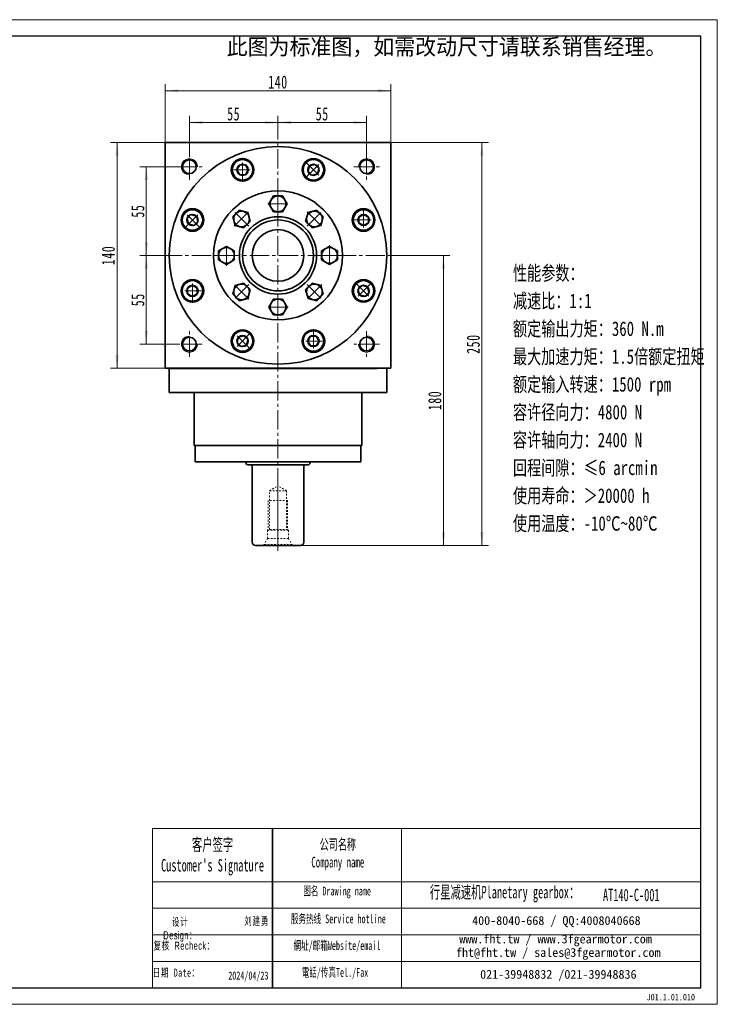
# Model space of a CAD drawing. Header units: millimetres. Extents: x 1680 to 2548, y 255 to 866.
# Tile 3 of 3: x 2115 to 2548, y 255 to 866. Entities that reach past the tile are written whole.
import ezdxf

# ---------------------------------------------------------------- set-up
doc = ezdxf.new("R2010")
doc.units = ezdxf.units.MM
doc.set_wipeout_variables(frame=1)
doc.linetypes.add('点画线', pattern=[18, 12, -2, 2, -2])
doc.linetypes.add('虚线', pattern=[2, 1, -1])
doc.layers.get('0').update_dxf_attribs({"lineweight": 35})
doc.layers.add('6文字层', color=3, linetype='Continuous')
for name, color, linetype, lineweight in [('7标注层', 4, 'Continuous', 18), ('SLD-0', 7, 'Continuous', 18), ('中心线层', 1, '点画线', 18), ('图框_外框线', 7, 'Continuous', 18), ('尺寸线层', 3, 'Continuous', 18), ('粗实线', 7, 'Continuous', 50), ('粗实线层', 7, 'Continuous', 35)]:
    doc.layers.add(name, color=color, linetype=linetype, lineweight=lineweight)
doc.styles.add('SLDTEXTSTYLE4', font='txt', dxfattribs={"width": 0.611111})
doc.styles.add('标准', font='txt', dxfattribs={"width": 0.667})
doc.styles.add('样式 1', font='txt', dxfattribs={"width": 0.8})
doc.dimstyles.new('a4-1-1.5', dxfattribs={"dimtxt": 4.5, "dimasz": 4.5, "dimexe": 2.25, "dimexo": 0, "dimgap": 0.75, "dimtad": 1, "dimdec": 3, "dimdsep": 46, "dimtxsty": '标准', "dimblk": '_CAXARROW', "dimcen": 0, "dimdle": 9, "dimazin": 2, "dimtfac": 0.707107, "dimtdec": 3, "dimtix": 1, "dimtmove": 2, "dimatfit": 3, "dimfxl": 0, "dimfrac": 2, "dimtolj": 1, "dimarcsym": 0})

# ---------------------------------------------------------------- blocks, each defined once
blk = doc.blocks.new('M12螺纹中心孔_3_2')
at = {"layer": '中心线层', "linetype": '点画线', "lineweight": 18}
blk.add_line((40.79, 0), (-3.25, 0), dxfattribs=at)
at = {"layer": '粗实线层', "color": 6, "linetype": '虚线', "lineweight": 18}
for p, q in [((0, -9.9), (0, 9.9)), ((0, 9.9), (0.74, 8.61)), ((4.4, 6.5), (0.74, 8.61)), ((0.74, -8.61), (0.74, 8.61)), ((9.5, 6.5), (4.4, 6.5)), ((4.4, -6.5), (4.4, 6.5)), ((10, 6), (9.5, 6.5)), ((9.5, -6.5), (9.5, 6.5)), ((28, 6), (10, 6)), ((10, -6), (10, 6)), ((10, 5.25), (34, 5.25)), ((28, -6), (28, 6)), ((34, 5.25), (34, -5.25)), ((34, 5.25), (37.03, 0)), ((10, -6), (9.5, -6.5)), ((34, -5.25), (10, -5.25)), ((28, -6), (10, -6)), ((34, -5.25), (37.03, 0)), ((0, -9.9), (0.74, -8.61)), ((4.4, -6.5), (0.74, -8.61)), ((9.5, -6.5), (4.4, -6.5))]:
    blk.add_line(p, q, dxfattribs=at)
blk = doc.blocks.new('*X42')
at = {"layer": '尺寸线层', "linetype": 'Continuous'}
for points in [[(2205.21, 822.26), (2213.31, 823.27), (2213.31, 821.25)], [(2345.21, 822.26), (2337.11, 823.27), (2337.11, 821.25)]]:
    blk.add_hatch(color=0, dxfattribs=at).paths.add_polyline_path(points, flags=0)
at = {"layer": '尺寸线层', "color": 0, "linetype": 'Continuous'}
for p, q in [((2205.21, 790.06), (2205.21, 826.31)), ((2345.21, 790.06), (2345.21, 826.31)), ((2205.21, 822.26), (2345.21, 822.26))]:
    blk.add_line(p, q, dxfattribs=at)
at = {"layer": '尺寸线层', "color": 0, "insert": (2275.21, 827.62), "char_height": 8.1, "width": 21.529, "attachment_point": 5, "line_spacing_factor": 1.15057, "style": '标准'}
blk.add_mtext('\\T1.1;140', dxfattribs=at)
blk = doc.blocks.new('_CAXARROW')
blk.add_hatch(color=0).paths.add_polyline_path([(0, 0), (-1, 0.125), (-1, -0.125)], flags=0)
blk = doc.blocks.new('*X43')
at = {"layer": '尺寸线层', "linetype": 'Continuous'}
for points in [[(2220.21, 802.57), (2228.31, 801.56), (2228.31, 803.58)], [(2275.21, 802.57), (2267.11, 801.56), (2267.11, 803.58)]]:
    blk.add_hatch(color=0, dxfattribs=at).paths.add_polyline_path(points, flags=0)
at = {"layer": '尺寸线层', "color": 0, "linetype": 'Continuous'}
for p, q in [((2220.21, 783.06), (2220.21, 806.62)), ((2275.21, 793.06), (2275.21, 806.62)), ((2275.21, 802.57), (2220.21, 802.57))]:
    blk.add_line(p, q, dxfattribs=at)
at = {"layer": '尺寸线层', "color": 0, "insert": (2247.71, 807.84), "char_height": 8.1, "width": 16.2, "attachment_point": 5, "line_spacing_factor": 1.15057, "style": '标准'}
blk.add_mtext('\\T1.1;55', dxfattribs=at)
blk = doc.blocks.new('*X44')
at = {"layer": '尺寸线层', "linetype": 'Continuous'}
for points in [[(2275.21, 802.57), (2283.31, 803.58), (2283.31, 801.56)], [(2330.21, 802.57), (2322.11, 803.58), (2322.11, 801.56)]]:
    blk.add_hatch(color=0, dxfattribs=at).paths.add_polyline_path(points, flags=0)
at = {"layer": '尺寸线层', "color": 0, "linetype": 'Continuous'}
for p, q in [((2275.21, 793.06), (2275.21, 806.62)), ((2330.21, 783.06), (2330.21, 806.62)), ((2275.21, 802.57), (2330.21, 802.57))]:
    blk.add_line(p, q, dxfattribs=at)
at = {"layer": '尺寸线层', "color": 0, "insert": (2302.71, 807.84), "char_height": 8.1, "width": 16.2, "attachment_point": 5, "line_spacing_factor": 1.15057, "style": '标准'}
blk.add_mtext('\\T1.1;55', dxfattribs=at)
blk = doc.blocks.new('*X45')
at = {"layer": '尺寸线层', "linetype": 'Continuous'}
for points in [[(2193.46, 775.06), (2192.45, 766.96), (2194.48, 766.96)], [(2193.46, 720.06), (2192.45, 728.16), (2194.48, 728.16)]]:
    blk.add_hatch(color=0, dxfattribs=at).paths.add_polyline_path(points, flags=0)
at = {"layer": '尺寸线层', "color": 0, "linetype": 'Continuous'}
for p, q in [((2212.21, 775.06), (2189.41, 775.06)), ((2193.46, 720.06), (2193.46, 775.06)), ((2203.64, 720.06), (2189.41, 720.06))]:
    blk.add_line(p, q, dxfattribs=at)
at = {"layer": '尺寸线层', "color": 0, "insert": (2188.2, 747.56), "char_height": 8.1, "width": 16.2, "attachment_point": 5, "rotation": 90, "line_spacing_factor": 1.15057, "style": '标准'}
blk.add_mtext('\\T1.1;55', dxfattribs=at)
blk = doc.blocks.new('*X46')
at = {"layer": '尺寸线层', "linetype": 'Continuous'}
for points in [[(2193.46, 720.06), (2194.48, 711.96), (2192.45, 711.96)], [(2193.46, 665.06), (2194.48, 673.16), (2192.45, 673.16)]]:
    blk.add_hatch(color=0, dxfattribs=at).paths.add_polyline_path(points, flags=0)
at = {"layer": '尺寸线层', "color": 0, "linetype": 'Continuous'}
for p, q in [((2203.64, 720.06), (2189.41, 720.06)), ((2193.46, 720.06), (2193.46, 665.06)), ((2212.21, 665.06), (2189.41, 665.06))]:
    blk.add_line(p, q, dxfattribs=at)
at = {"layer": '尺寸线层', "color": 0, "insert": (2188.2, 692.56), "char_height": 8.1, "width": 16.2, "attachment_point": 5, "rotation": 90, "line_spacing_factor": 1.15057, "style": '标准'}
blk.add_mtext('\\T1.1;55', dxfattribs=at)
blk = doc.blocks.new('*X47')
at = {"layer": '尺寸线层', "linetype": 'Continuous'}
for points in [[(2175.27, 790.06), (2176.29, 781.96), (2174.26, 781.96)], [(2175.27, 650.06), (2176.29, 658.16), (2174.26, 658.16)]]:
    blk.add_hatch(color=0, dxfattribs=at).paths.add_polyline_path(points, flags=0)
at = {"layer": '尺寸线层', "color": 0, "linetype": 'Continuous'}
for p, q in [((2205.21, 790.06), (2171.22, 790.06)), ((2175.27, 790.06), (2175.27, 650.06)), ((2208.08, 650.06), (2171.22, 650.06))]:
    blk.add_line(p, q, dxfattribs=at)
at = {"layer": '尺寸线层', "color": 0, "insert": (2169.92, 720.06), "char_height": 8.1, "width": 21.529, "attachment_point": 5, "rotation": 90, "line_spacing_factor": 1.15057, "style": '标准'}
blk.add_mtext('\\T1.1;140', dxfattribs=at)
blk = doc.blocks.new('*X48')
at = {"layer": '尺寸线层', "linetype": 'Continuous'}
for points in [[(2377.92, 720.06), (2378.93, 711.96), (2376.91, 711.96)], [(2377.92, 540.06), (2378.93, 548.16), (2376.91, 548.16)]]:
    blk.add_hatch(color=0, dxfattribs=at).paths.add_polyline_path(points, flags=0)
at = {"layer": '尺寸线层', "color": 0, "linetype": 'Continuous'}
for p, q in [((2343.96, 720.06), (2381.97, 720.06)), ((2377.92, 720.06), (2377.92, 540.06)), ((2289.21, 540.06), (2381.97, 540.06))]:
    blk.add_line(p, q, dxfattribs=at)
at = {"layer": '尺寸线层', "color": 0, "insert": (2372.56, 630.06), "char_height": 8.1, "width": 21.529, "attachment_point": 5, "rotation": 90, "line_spacing_factor": 1.15057, "style": '标准'}
blk.add_mtext('\\T1.1;180', dxfattribs=at)
blk = doc.blocks.new('*X49')
at = {"layer": '尺寸线层', "linetype": 'Continuous'}
for points in [[(2401.85, 790.06), (2400.83, 781.96), (2402.86, 781.96)], [(2401.85, 540.06), (2400.83, 548.16), (2402.86, 548.16)]]:
    blk.add_hatch(color=0, dxfattribs=at).paths.add_polyline_path(points, flags=0)
at = {"layer": '尺寸线层', "color": 0, "linetype": 'Continuous'}
for p, q in [((2345.21, 790.06), (2405.9, 790.06)), ((2401.85, 540.06), (2401.85, 790.06)), ((2289.21, 540.06), (2405.9, 540.06))]:
    blk.add_line(p, q, dxfattribs=at)
at = {"layer": '尺寸线层', "color": 0, "insert": (2396.49, 665.06), "char_height": 8.1, "width": 21.8795, "attachment_point": 5, "rotation": 90, "line_spacing_factor": 1.15057, "style": '标准'}
blk.add_mtext('\\T1.1;250', dxfattribs=at)
blk = doc.blocks.new('*X50')
at = {"layer": '中心线层', "linetype": '点画线', "lineweight": 18}
for p, q in [((0, -7.37), (0, 7.37)), ((-7.37, 0), (7.37, 0))]:
    blk.add_line(p, q, dxfattribs=at)
at = {"layer": '粗实线层'}
for p, q in [((-3.46, 0), (-1.73, 3)), ((-3.46, 0), (-1.73, -3)), ((-1.73, 3), (1.73, 3)), ((3.46, 0), (1.73, 3)), ((3.46, 0), (1.73, 3)), ((3.46, 0), (1.73, -3)), ((-1.73, -3), (1.73, -3))]:
    blk.add_line(p, q, dxfattribs=at)
blk.add_circle((0, 0), 3.46, dxfattribs=at)
for start, end in [(0, 180), (180, 360)]:
    blk.add_arc((0, 0), 6.37, start, end, dxfattribs=at)
blk = doc.blocks.new('*X52')
at = {"layer": '中心线层', "linetype": '点画线', "lineweight": 18}
for p, q in [((0, -6.4), (0, 6.4)), ((6.4, 0), (-6.4, 0))]:
    blk.add_line(p, q, dxfattribs=at)
at = {"layer": '粗实线层'}
for p, q in [((0, 5.65), (-4.89, 2.82)), ((-4.89, 2.82), (-4.89, -2.82)), ((4.89, 2.82), (0, 5.65)), ((4.89, 2.82), (4.89, -2.82)), ((-4.89, -2.82), (0, -5.65)), ((0, -5.65), (4.89, -2.82))]:
    blk.add_line(p, q, dxfattribs=at)
blk.add_circle((0, 0), 4.89, dxfattribs=at)
blk = doc.blocks.new('2432fgg')
at = {"layer": '粗实线层'}
for radius in [24, 22]:
    blk.add_circle((0, 0), radius, dxfattribs=at)
blk.add_wipeout([(-27.11, 0), (-27.11, 0.9), (-27.11, 2.82), (-29.56, 4.23), (-32, 5.65), (-34.45, 4.23), (-36.89, 2.82), (-36.89, 0.9), (-36.89, 0), (-36.89, -2.82), (-34.45, -4.23), (-32, -5.65), (-29.56, -4.23), (-27.11, -2.82)]).dxf.layer = '粗实线层'
blk.add_circle((0, 0), 40, dxfattribs=at)
blk.add_blockref('*X52', (-32, 0), dxfattribs=at)
for points in [[(0, 27.11), (0.9, 27.11), (2.82, 27.11), (4.23, 29.55), (5.65, 32), (4.23, 34.44), (2.82, 36.89), (0.9, 36.89), (0, 36.89), (-2.82, 36.89), (-4.23, 34.44), (-5.65, 32), (-4.23, 29.55), (-2.82, 27.11)], [(-19.17, 19.17), (-18.53, 19.81), (-17.17, 21.17), (-17.9, 23.89), (-18.63, 26.62), (-21.36, 27.35), (-24.09, 28.08), (-25.45, 26.72), (-26.09, 26.09), (-28.08, 24.09), (-27.35, 21.36), (-26.62, 18.63), (-23.89, 17.9), (-21.17, 17.17)], [(19.17, 19.17), (19.81, 18.53), (21.17, 17.17), (23.89, 17.9), (26.62, 18.63), (27.35, 21.36), (28.08, 24.09), (26.72, 25.45), (26.09, 26.09), (24.09, 28.08), (21.36, 27.35), (18.63, 26.62), (17.9, 23.89), (17.17, 21.17)], [(27.11, 0), (27.11, -0.9), (27.11, -2.82), (29.55, -4.23), (32, -5.65), (34.44, -4.23), (36.89, -2.82), (36.89, -0.9), (36.89, 0), (36.89, 2.82), (34.44, 4.23), (32, 5.65), (29.55, 4.23), (27.11, 2.82)], [(-19.17, -19.17), (-19.81, -18.53), (-21.17, -17.17), (-23.89, -17.9), (-26.62, -18.63), (-27.35, -21.36), (-28.08, -24.09), (-26.72, -25.45), (-26.09, -26.09), (-24.09, -28.08), (-21.36, -27.35), (-18.63, -26.62), (-17.9, -23.89), (-17.17, -21.17)], [(19.17, -19.17), (18.53, -19.81), (17.17, -21.17), (17.9, -23.89), (18.63, -26.62), (21.36, -27.35), (24.09, -28.08), (25.45, -26.72), (26.09, -26.09), (28.08, -24.09), (27.35, -21.36), (26.62, -18.63), (23.89, -17.9), (21.17, -17.17)], [(0, -27.11), (-0.9, -27.11), (-2.82, -27.11), (-4.23, -29.56), (-5.65, -32), (-4.23, -34.45), (-2.82, -36.89), (-0.9, -36.89), (0, -36.89), (2.82, -36.89), (4.23, -34.45), (5.65, -32), (4.23, -29.56), (2.82, -27.11)]]:
    blk.add_wipeout(points).dxf.layer = '粗实线层'
for p, rotation in [((0, 32), 270), ((-22.63, 22.63), 315.0000000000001), ((22.63, 22.63), 225.0000000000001), ((32, 0), 180), ((-22.63, -22.63), 45.00000000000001), ((22.63, -22.63), 135.0000000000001), ((0, -32), 90)]:
    blk.add_blockref('*X52', p, dxfattribs=dict(at, rotation=rotation))
blk = doc.blocks.new('提示字样')
at = {"layer": '6文字层', "insert": (1.21, 11.52), "char_height": 10, "width": 317.6795, "attachment_point": 1}
blk.add_mtext('{\\C1;此图为标准图，如需改动尺寸请联系销售经理。}', dxfattribs=at)

msp = doc.modelspace()

# ---------------------------------------------------------------- linework, layer by layer
msp.add_line((2271.7066, 364.4175), (2271.7066, 265.6591))
at = {"color": 7, "linetype": 'Continuous', "lineweight": 0}
for centre, start, end in [((2220.2079, 775.0645), 360, 195), ((2330.2079, 775.0645), 270, 105), ((2220.2079, 665.0645), 90, 285), ((2330.2079, 665.0645), 180, 15)]:
    msp.add_arc(centre, 5, start, end, dxfattribs=at)
at = {"layer": '7标注层', "color": 0}
msp.add_line((2197.2088, 364.4175), (2197.2088, 265.676), dxfattribs=at)
at = {"layer": '中心线层'}
for p, q in [((2275.2079, 540.0645), (2275.2079, 793.0645)), ((2220.2079, 767.0645), (2220.2079, 783.0645)), ((2330.2079, 783.0645), (2330.2079, 767.0645)), ((2212.2079, 775.0645), (2228.2079, 775.0645)), ((2322.2079, 775.0645), (2338.2079, 775.0645)), ((2203.6419, 720.0645), (2343.9579, 720.0645)), ((2220.2079, 657.0645), (2220.2079, 673.0645)), ((2330.2079, 673.0645), (2330.2079, 657.0645)), ((2228.2079, 665.0645), (2212.2079, 665.0645)), ((2338.2079, 665.0645), (2322.2079, 665.0645))]:
    msp.add_line(p, q, dxfattribs=at)
at = {"layer": '图框_外框线'}
for p, q in [((2197.2088, 364.4175), (2271.7066, 364.4175)), ((2271.7066, 364.4175), (2271.7066, 265.676)), ((2271.7066, 364.4175), (2537.6851, 364.4175)), ((2351.973, 364.4175), (2351.973, 265.676)), ((2197.2088, 331.4674), (2271.7066, 331.4674)), ((2271.7066, 331.4674), (2537.6851, 331.4674)), ((2197.2088, 314.9924), (2537.6851, 314.9924)), ((2197.2088, 298.5173), (2537.6851, 298.5173)), ((2197.2088, 282.0422), (2537.6851, 282.0422))]:
    msp.add_line(p, q, dxfattribs=at)
at = {"layer": '图框_外框线', "color": 3}
msp.add_lwpolyline([(1683.9854, 255.3905), (2547.9707, 255.3905), (2547.9707, 866.3515), (1683.9854, 866.3515)], close=True, dxfattribs=at)
at = {"layer": '图框_外框线', "color": 3, "lineweight": 25}
msp.add_lwpolyline([(1735.4131, 265.676), (2537.6851, 265.676), (2537.6851, 856.0659), (1735.4131, 856.0659)], close=True, dxfattribs=at)
at = {"layer": '粗实线', "color": 0, "lineweight": 40}
msp.add_line((2208.0759, 650.0645), (2336.7079, 650.0645), dxfattribs=at)
msp.add_line((2208.0759, 650.0645), (2336.7079, 650.0645), dxfattribs=at)
at = {"layer": '粗实线层'}
for p, q in [((2205.2079, 650.0645), (2205.2079, 790.0645)), ((2205.2079, 790.0645), (2345.2079, 790.0645)), ((2345.2079, 650.0645), (2345.2079, 790.0645)), ((2207.7079, 650.0645), (2207.7079, 635.0645)), ((2342.7079, 635.0645), (2342.7079, 650.0645)), ((2207.7079, 635.0645), (2342.7079, 635.0645)), ((2223.2079, 602.0645), (2223.2079, 635.0645)), ((2327.2079, 602.0645), (2327.2079, 635.0645)), ((2223.2079, 602.0645), (2327.2079, 602.0645)), ((2223.7079, 592.0645), (2223.7079, 602.0645)), ((2326.7079, 602.0645), (2326.7079, 592.0645)), ((2223.7079, 592.0645), (2326.7079, 592.0645)), ((2255.4579, 592.0645), (2255.4579, 591.0645)), ((2293.9579, 590.0645), (2256.4579, 590.0645)), ((2259.2079, 542.0645), (2259.2079, 590.0645)), ((2291.2079, 542.0645), (2291.2079, 590.0645)), ((2294.9579, 592.0645), (2294.9579, 591.0645)), ((2289.2079, 540.0645), (2261.2079, 540.0645))]:
    msp.add_line(p, q, dxfattribs=at)
msp.add_lwpolyline([(2345.2079, 650.0645), (2205.2079, 650.0645)], dxfattribs=at)
for centre, radius in [((2220.2079, 775.0645), 4.25), ((2253.1946, 773.2093), 7), ((2297.2212, 773.2093), 7), ((2330.2079, 775.0645), 4.25), ((2222.0631, 742.0778), 7), ((2328.3527, 742.0778), 7), ((2222.0631, 698.0512), 7), ((2328.3527, 698.0512), 7), ((2253.1946, 666.9197), 7), ((2297.2212, 666.9197), 7), ((2220.2079, 665.0645), 4.25), ((2330.2079, 665.0645), 4.25)]:
    msp.add_circle(centre, radius, dxfattribs=at)
at = {"layer": '粗实线层', "lineweight": 18}
for centre, start, end in [((2220.2079, 775.0645), 0, 271.9231652), ((2330.2079, 775.0645), 270, 181.9231652), ((2220.2079, 665.0645), 90, 1.9231652), ((2330.2079, 665.0645), 180, 91.9231652)]:
    msp.add_arc(centre, 5, start, end, dxfattribs=at)
at = {"layer": '粗实线层'}
for centre, radius, start, end in [((2256.4579, 591.0645), 1, 180, 270), ((2293.9579, 591.0645), 1, 269.9999998, 360), ((2261.2079, 542.0645), 2, 180, 270), ((2289.2079, 542.0645), 2, 270, 0)]:
    msp.add_arc(centre, radius, start, end, dxfattribs=at)

# ---------------------------------------------------------------- block references
msp.add_blockref('提示字样', (2242.1375, 843.0198), dxfattribs=at)
at = {"layer": '粗实线层', "rotation": 90}
msp.add_blockref('M12螺纹中心孔_3_2', (2275.2079, 540.0645), dxfattribs=at)

# ---------------------------------------------------------------- texts
at = {"layer": '6文字层', "insert": (2504.0821, 261.8346), "char_height": 4, "width": 43.304423, "attachment_point": 1, "style": '样式 1'}
msp.add_mtext('J01.1.01.010', dxfattribs=at)
at = {"layer": 'SLD-0', "color": 1, "attachment_point": 2}
for s, insert, char_height, width, style in [("{\\fSimSun|b1|i0|c134|p2;客户签字\\PCustomer's Signature}", (2234.5861, 358.3216), 7.688363, 95.644031, 'SLDTEXTSTYLE4'), ('{\\fSimSun|b1|i0|c134|p2;公司名称\\PCompany name}', (2312.3488, 357.9135), 6.590026, 85.320256, 'SLDTEXTSTYLE4'), ('{\\fSimSun|b1|i0|c134|p2;  \\H1.1667x;行星减速机Planetary gearbox\\fSimSun|b0|i0|c134|p2;：}', (2413.1411, 328.8541), 6.590026, 103.645551, 'SLDTEXTSTYLE4'), ('{\\fSimSun|b1|i0|c134|p2;图名 Drawing name}', (2311.8984, 328.4305), 5.491688, 70.231464, 'SLDTEXTSTYLE4'), ('AT140-C-001', (2494.558, 327.1044), 7.688363, 55.951909, 'SLDTEXTSTYLE4'), ('{\\fSimSun|b1|i0|c134|p2;服务热线 Service hotline}', (2312.6771, 311.162), 5.491688, 78.244598, 'SLDTEXTSTYLE4'), ('{\\fSimSun|b0|i0|c134|p2;\\T1.1;设计 \\fArial|b0|i0|c0|p34;Design\\fSimSun|b0|i0|c134|p2;：}', (2214.4884, 309.0396), 5, 31.971711, '标准'), ('{\\fSimSun|b0|i0|c134|p2;\\T1.1;刘建勇}', (2261.9808, 309.4903), 5, 31.971711, '标准'), ('{\\fSimSun|b0|i0|c134|p2;\\T1.1;复核 \\fArial|b0|i0|c0|p34;Recheck\\fSimSun|b0|i0|c134|p2;：}', (2216.8924, 294.2774), 5, 56.502227, '标准'), ('{\\fSimSun|b1|i0|c134|p2;網址/邮箱Website/email}', (2311.822, 294.6164), 5.491688, 81.445262, 'SLDTEXTSTYLE4'), ('{\\T1.1;日期 Date：}', (2212.0367, 277.5247), 5, 31.971711, '标准'), ('2024/04/23', (2256.8238, 275.725), 5, 31.971711, '标准'), ('{\\fSimSun|b1|i0|c134|p2;電話/传真Tel./Fax}', (2310.5917, 277.9418), 5.491688, 82.42481, 'SLDTEXTSTYLE4')]:
    msp.add_mtext(s, dxfattribs=dict(at, insert=insert, char_height=char_height, width=width, style=style))
at = {"layer": 'SLD-0', "color": 1, "char_height": 5.491688, "attachment_point": 2}
for s, insert, width in [('{\\fSimSun|b1|i0|c134|p2;400-8040-668 / QQ:4008040668}', (2448.0493, 310.1126), 159.892744), ('{\\fSimSun|b1|i0|c134|p2;www.fht.tw / www.3fgearmotor.com }', (2447.543, 298.6742), 160.072739), ('{\\fSimSun|b1|i0|c134|p2;fht@fht.tw / sales@3fgearmotor.com }', (2449.2166, 290.3118), 160.072739), ('{\\fSimSun|b1|i0|c134|p2;021-39948832 /021-39948836 }', (2449.274, 276.7411), 122.227645)]:
    msp.add_mtext(s, dxfattribs=dict(at, insert=insert, width=width))
at = {"layer": '尺寸线层', "insert": (2421.0786, 713.6389), "char_height": 9, "width": 175.244419, "attachment_point": 1, "line_spacing_factor": 1.15057, "style": '标准'}
msp.add_mtext('{\\W0.75;性能参数：\\P减速比：1:1\\P额定输出力矩：360 N.m\\P最大加速力矩：1.5倍额定扭矩\\P额定输入转速：1500 rpm\\P容许径向力：4800 N\\P容许轴向力：2400 N\\P回程间隙：≤6 arcmin\\P使用寿命：＞20000 h\\P使用温度：-10℃~80℃', dxfattribs=at)

# ---------------------------------------------------------------- dimensions: what is measured, and where the dimension line sits
at = {"layer": '尺寸线层'}
for base, p1, p2, picture, middle in [((2345.2079, 822.2605), (2205.2079, 790.0645), (2345.2079, 790.0645), '*X42', (2275.2079, 827.6167)), ((2220.2079, 802.5712), (2275.2079, 793.0645), (2220.2079, 783.0645), '*X43', (2247.7079, 807.8399))]:
    dim = msp.add_linear_dim(base=base, p1=p1, p2=p2, dimstyle='a4-1-1.5', override={"dimsah": 1, "dimtfill": 1, "dimtzin": 0}, dxfattribs=at)
    dim.commit()
    dim.dimension.update_dxf_attribs({"geometry": picture, "text_midpoint": middle, "dimtype": 160})
for base, p1, p2, angle, picture, middle in [((2330.2079, 802.5712), (2275.2079, 793.0645), (2330.2079, 783.0645), 0, '*X44', (2302.7079, 807.8399)), ((2175.2739, 650.0645), (2205.2079, 790.0645), (2208.0759, 650.0645), 270, '*X47', (2169.9177, 720.0645)), ((2401.8466, 790.0645), (2289.2079, 540.0645), (2345.2079, 790.0645), 90, '*X49', (2396.4903, 665.0645)), ((2193.4637, 775.0645), (2203.6419, 720.0645), (2212.2079, 775.0645), 90, '*X45', (2188.195, 747.5645)), ((2193.4637, 665.0645), (2203.6419, 720.0645), (2212.2079, 665.0645), 270, '*X46', (2188.195, 692.5645)), ((2377.9175, 540.0645), (2343.9579, 720.0645), (2289.2079, 540.0645), 270, '*X48', (2372.5613, 630.0645))]:
    dim = msp.add_linear_dim(base=base, p1=p1, p2=p2, angle=angle, dimstyle='a4-1-1.5', override={"dimsah": 1, "dimtfill": 1, "dimtzin": 0}, dxfattribs=at)
    dim.commit()
    dim.dimension.update_dxf_attribs({"geometry": picture, "text_midpoint": middle, "dimtype": 160})

# ---------------------------------------------------------------- next in the draw order: wipeouts: each hides what was drawn before it
msp.add_wipeout([(2259.5686, 773.1876), (2259.4879, 774.1977), (2259.4879, 774.1977), (2258.9578, 775.9082), (2257.9723, 777.4034), (2256.6092, 778.5649), (2254.9766, 779.3007), (2253.2036, 779.5526), (2253.2036, 779.5526), (2251.4306, 779.3007), (2249.798, 778.5649), (2248.435, 777.4034), (2247.4494, 775.9082), (2246.9193, 774.1977), (2246.9193, 774.1977), (2246.8386, 773.1876), (2246.8386, 773.1876), (2247.0555, 771.5402), (2247.6914, 770.0051), (2248.7029, 768.6868), (2250.0211, 767.6753), (2251.5562, 767.0395), (2253.2036, 766.8226), (2253.2036, 766.8226), (2255.1705, 767.1341), (2256.9449, 768.0382), (2258.353, 769.4463), (2259.2571, 771.2207)]).dxf.layer = '粗实线层'

# ---------------------------------------------------------------- next in the draw order: linework, layer by layer
at = {"layer": '粗实线层'}
msp.add_circle((2275.2079, 720.0645), 67.5, dxfattribs=at)

# ---------------------------------------------------------------- next in the draw order: block references
msp.add_blockref('*X50', (2253.2036, 773.1876), dxfattribs=at)

# ---------------------------------------------------------------- next in the draw order: wipeouts: each hides what was drawn before it
for points in [[(2301.7129, 768.6868), (2302.3702, 769.4582), (2302.3702, 769.4582), (2303.2049, 771.0425), (2303.5652, 772.7967), (2303.4226, 774.5818), (2302.7885, 776.2565), (2301.7129, 777.6883), (2301.7129, 777.6883), (2300.2811, 778.7639), (2298.6064, 779.398), (2296.8213, 779.5406), (2295.0672, 779.1802), (2293.4828, 778.3456), (2293.4828, 778.3456), (2292.7115, 777.6883), (2292.7115, 777.6883), (2291.7, 776.3701), (2291.0641, 774.835), (2290.8472, 773.1876), (2291.0641, 771.5402), (2291.7, 770.0051), (2292.7115, 768.6868), (2292.7115, 768.6868), (2294.3226, 767.5163), (2296.2165, 766.9009), (2298.2079, 766.9009), (2300.1019, 767.5163)], [(2226.5856, 746.5695), (2225.8142, 747.2268), (2225.8142, 747.2268), (2224.2299, 748.0615), (2222.4757, 748.4218), (2220.6906, 748.2792), (2219.0159, 747.6451), (2217.5841, 746.5695), (2217.5841, 746.5695), (2216.5086, 745.1377), (2215.8744, 743.463), (2215.7319, 741.6779), (2216.0922, 739.9238), (2216.9269, 738.3394), (2216.9269, 738.3394), (2217.5841, 737.5681), (2217.5841, 737.5681), (2218.9023, 736.5566), (2220.4375, 735.9207), (2222.0848, 735.7038), (2223.7322, 735.9207), (2225.2673, 736.5566), (2226.5856, 737.5681), (2226.5856, 737.5681), (2227.7561, 739.1792), (2228.3715, 741.0731), (2228.3715, 743.0645), (2227.7561, 744.9585)], [(2328.331, 735.7038), (2329.3411, 735.7845), (2329.3411, 735.7845), (2331.0517, 736.3146), (2332.5468, 737.3002), (2333.7083, 738.6632), (2334.4441, 740.2958), (2334.696, 742.0688), (2334.696, 742.0688), (2334.4441, 743.8418), (2333.7083, 745.4744), (2332.5468, 746.8375), (2331.0517, 747.823), (2329.3411, 748.3531), (2329.3411, 748.3531), (2328.331, 748.4338), (2328.331, 748.4338), (2326.6836, 748.2169), (2325.1485, 747.5811), (2323.8303, 746.5695), (2322.8187, 745.2513), (2322.1829, 743.7162), (2321.966, 742.0688), (2321.966, 742.0688), (2322.2775, 740.1019), (2323.1816, 738.3276), (2324.5897, 736.9194), (2326.3641, 736.0153)], [(2222.0848, 704.4252), (2221.0747, 704.3445), (2221.0747, 704.3445), (2219.3642, 703.8144), (2217.869, 702.8289), (2216.7076, 701.4658), (2215.9718, 699.8332), (2215.7198, 698.0602), (2215.7198, 698.0602), (2215.9718, 696.2872), (2216.7076, 694.6546), (2217.869, 693.2916), (2219.3642, 692.306), (2221.0747, 691.7759), (2221.0747, 691.7759), (2222.0848, 691.6952), (2222.0848, 691.6952), (2223.7322, 691.9121), (2225.2673, 692.548), (2226.5856, 693.5595), (2227.5971, 694.8777), (2228.233, 696.4128), (2228.4498, 698.0602), (2228.4498, 698.0602), (2228.1383, 700.0271), (2227.2342, 701.8015), (2225.8261, 703.2096), (2224.0517, 704.1137)], [(2323.8303, 693.5595), (2324.6016, 692.9022), (2324.6016, 692.9022), (2326.1859, 692.0675), (2327.9401, 691.7072), (2329.7252, 691.8498), (2331.3999, 692.4839), (2332.8317, 693.5595), (2332.8317, 693.5595), (2333.9073, 694.9913), (2334.5414, 696.666), (2334.684, 698.4511), (2334.3236, 700.2053), (2333.489, 701.7896), (2333.489, 701.7896), (2332.8317, 702.5609), (2332.8317, 702.5609), (2331.5135, 703.5725), (2329.9784, 704.2083), (2328.331, 704.4252), (2326.6836, 704.2083), (2325.1485, 703.5725), (2323.8303, 702.5609), (2323.8303, 702.5609), (2322.6597, 700.9499), (2322.0443, 699.0559), (2322.0443, 697.0645), (2322.6597, 695.1706)], [(2248.7029, 671.4422), (2248.0456, 670.6708), (2248.0456, 670.6708), (2247.211, 669.0865), (2246.8506, 667.3323), (2246.9932, 665.5472), (2247.6273, 663.8725), (2248.7029, 662.4407), (2248.7029, 662.4407), (2250.1347, 661.3652), (2251.8094, 660.731), (2253.5945, 660.5884), (2255.3487, 660.9488), (2256.933, 661.7835), (2256.933, 661.7835), (2257.7043, 662.4407), (2257.7043, 662.4407), (2258.7159, 663.7589), (2259.3517, 665.2941), (2259.5686, 666.9414), (2259.3517, 668.5888), (2258.7159, 670.1239), (2257.7043, 671.4422), (2257.7043, 671.4422), (2256.0933, 672.6127), (2254.1993, 673.2281), (2252.2079, 673.2281), (2250.314, 672.6127)], [(2290.8472, 666.9414), (2290.9279, 665.9313), (2290.9279, 665.9313), (2291.458, 664.2208), (2292.4436, 662.7256), (2293.8066, 661.5642), (2295.4392, 660.8283), (2297.2122, 660.5764), (2297.2122, 660.5764), (2298.9852, 660.8283), (2300.6178, 661.5642), (2301.9809, 662.7256), (2302.9664, 664.2208), (2303.4965, 665.9313), (2303.4965, 665.9313), (2303.5772, 666.9414), (2303.5772, 666.9414), (2303.3603, 668.5888), (2302.7245, 670.1239), (2301.7129, 671.4422), (2300.3947, 672.4537), (2298.8596, 673.0896), (2297.2122, 673.3064), (2297.2122, 673.3064), (2295.2453, 672.9949), (2293.471, 672.0908), (2292.0628, 670.6827), (2291.1587, 668.9083)]]:
    msp.add_wipeout(points).dxf.layer = '粗实线层'

# ---------------------------------------------------------------- next in the draw order: block references
for p, rotation in [((2297.2122, 773.1876), 315.0000000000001), ((2222.0848, 742.0688), 45.00000000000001), ((2328.331, 742.0688), 270), ((2222.0848, 698.0602), 90), ((2328.331, 698.0602), 225.0000000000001), ((2253.2036, 666.9414), 135.0000000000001), ((2297.2122, 666.9414), 180)]:
    msp.add_blockref('*X50', p, dxfattribs=dict(at, rotation=rotation))

# ---------------------------------------------------------------- next in the draw order: block references
msp.add_blockref('2432fgg', (2275.2079, 720.0645), dxfattribs=at)

# ---------------------------------------------------------------- next in the draw order: linework, layer by layer
msp.add_circle((2275.2079, 720.0645), 16, dxfattribs=at)

doc.saveas('drawing.dxf')
